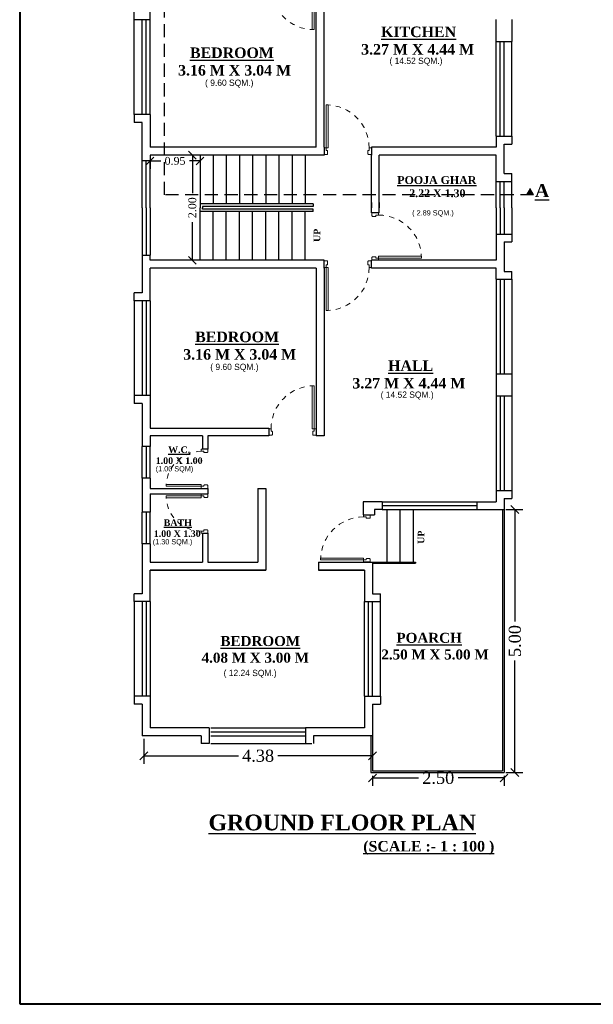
# Model space of a CAD drawing. Header units: metres. Extents: x 1481 to 1844, y -23 to 108.
# Tile 1 of 9: x 1780 to 1791, y -23 to -5. Entities that reach past the tile are written whole.
import ezdxf

# ---------------------------------------------------------------- set-up
doc = ezdxf.new("R2010")
doc.units = ezdxf.units.M
doc.header["$MEASUREMENT"] = 0
for name, pattern in [('CENTER2', [1.125, 0.75, -0.125, 0.125, -0.125]), ('DASHED2', [0.375, 0.25, -0.125]), ('DOT2', [0.125, 0, -0.125])]:
    doc.linetypes.add(name, pattern=pattern)
doc.layers.add('DOORS', color=250, linetype='Continuous', lineweight=15)
doc.layers.add('RAILING', color=1, linetype='Continuous')
doc.layers.add('WALL', color=250, linetype='Continuous')
doc.styles.add('FEROZ', font='times.ttf')
doc.styles.get("Standard").update_dxf_attribs({"font": 'times.ttf', "height": 0.23})
doc.dimstyles.new('Copy of Standard', dxfattribs={"dimtxt": 0.23, "dimasz": 0.15, "dimexe": 0.15, "dimexo": 0.0625, "dimgap": 0.09, "dimtad": 0, "dimzin": 0, "dimdsep": 46, "dimtxsty": 'FEROZ', "dimblk": 'OBLIQUE', "dimcen": 0.09, "dimclrd": 250, "dimclre": 251, "dimclrt": 250, "dimadec": 0, "dimazin": 0, "dimtfac": 1, "dimtix": 1, "dimtofl": 0, "dimtmove": 1, "dimatfit": 3, "dimfxl": 0.18, "dimtolj": 1, "dimtzin": 0, "dimlwe": -1, "dimarcsym": 0})

# ---------------------------------------------------------------- blocks, each defined once
blk = doc.blocks.new('_Oblique')
at = {"color": 0, "linetype": 'ByBlock', "lineweight": -2}
blk.add_line((-0.5, -0.5), (0.5, 0.5), dxfattribs=at)
blk = doc.blocks.new('*D294')
at = {"color": 251, "transparency": 16777216}
for p, q in [((1782.453, -18.235), (1782.453, -18.706)), ((1786.803, -18.235), (1786.803, -18.706))]:
    blk.add_line(p, q, dxfattribs=at)
at = {"color": 250, "lineweight": -2, "transparency": 16777216}
for p, q in [((1782.453, -18.556), (1784.254, -18.556)), ((1786.803, -18.556), (1785.003, -18.556))]:
    blk.add_line(p, q, dxfattribs=at)
at = {"color": 250, "lineweight": -2, "transparency": 16777216, "xscale": 0.15, "yscale": 0.15, "zscale": 0.15}
for p, rotation in [((1782.453, -18.556), 179.9999999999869), ((1786.803, -18.556), 359.9999999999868)]:
    blk.add_blockref('_Oblique', p, dxfattribs=dict(at, rotation=rotation))
at = {"color": 250, "transparency": 16777216, "insert": (1784.628, -18.556), "char_height": 0.23, "attachment_point": 5, "style": 'FEROZ'}
blk.add_mtext('\\A1;4.38', dxfattribs=at)
blk = doc.blocks.new('D2')
at = {"layer": 'DOORS'}
for points in [[(0.066, 0.048), (0.066, -0.003, -0.414214), (0.056, -0.013), (0.04, -0.013), (0.04, -0.063), (0, -0.063), (0, 0.063), (0.05, 0.063, -0.414214)], [(0.684, 0.048), (0.684, -0.003, 0.414214), (0.694, -0.013), (0.71, -0.013), (0.71, -0.063), (0.75, -0.063), (0.75, 0.063), (0.7, 0.063, 0.414214)]]:
    blk.add_lwpolyline(points, format="xyb", close=True, dxfattribs=at)
blk.add_lwpolyline([(0.71, -0.063), (0.674, -0.063), (0.674, -0.732), (0.71, -0.732)], close=True, dxfattribs=at)
at = {"layer": 'DOORS', "linetype": 'DOT2', "ltscale": 0.25}
blk.add_arc((0.71, -0.063), 0.669, 180, 270, dxfattribs=at)
blk = doc.blocks.new('D75')
at = {"layer": 'DOORS', "color": 250, "linetype": 'DOT2', "ltscale": 0.25, "xscale": 100.0000000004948, "yscale": 100.0000000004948, "zscale": 100.0000000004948, "rotation": 180}
blk.add_blockref('D2', (38257.1, 20032.1), dxfattribs=at)
blk = doc.blocks.new('D75 A')
at = {"layer": 'WALL'}
blk.add_blockref('D75', (-38182.1, -20032.1), dxfattribs=at)
blk = doc.blocks.new('D1')
at = {"layer": 'DOORS'}
blk.add_lwpolyline([(-0.86, 0.063), (-0.824, 0.063), (-0.824, 0.882), (-0.86, 0.882)], close=True, dxfattribs=at)
for points in [[(-0.834, -0.048), (-0.834, 0.003, 0.414214), (-0.844, 0.013), (-0.86, 0.013), (-0.86, 0.063), (-0.9, 0.063), (-0.9, -0.063), (-0.85, -0.063, 0.414214)], [(-0.066, -0.048), (-0.066, 0.003, -0.414214), (-0.056, 0.013), (-0.04, 0.013), (-0.04, 0.063), (0, 0.063), (0, -0.063), (-0.05, -0.063, -0.414214)]]:
    blk.add_lwpolyline(points, format="xyb", close=True, dxfattribs=at)
at = {"layer": 'DOORS', "linetype": 'DOT2', "ltscale": 0.25}
blk.add_arc((-0.86, 0.063), 0.819, 0, 90, dxfattribs=at)
blk = doc.blocks.new('D90')
at = {"layer": 'DOORS', "color": 250, "linetype": 'DOT2', "ltscale": 0.25, "xscale": 100.0000000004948, "yscale": 100.0000000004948, "zscale": 100.0000000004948}
blk.add_blockref('D1', (90, 0), dxfattribs=at)
blk = doc.blocks.new('*D297')
at = {"color": 251, "transparency": 16777216}
for p, q in [((1783.461, -7.133), (1783.228, -7.133)), ((1783.461, -9.133), (1783.228, -9.133))]:
    blk.add_line(p, q, dxfattribs=at)
at = {"color": 250, "lineweight": -2, "transparency": 16777216}
for p, q in [((1783.378, -7.133), (1783.378, -7.855)), ((1783.378, -9.133), (1783.378, -8.41))]:
    blk.add_line(p, q, dxfattribs=at)
at = {"color": 250, "lineweight": -2, "transparency": 16777216, "xscale": 0.15, "yscale": 0.15, "zscale": 0.15}
for p, rotation in [((1783.378, -7.133), 90), ((1783.378, -9.133), 270)]:
    blk.add_blockref('_Oblique', p, dxfattribs=dict(at, rotation=rotation))
at = {"color": 250, "transparency": 16777216, "insert": (1783.378, -8.133), "char_height": 0.23, "attachment_point": 5, "rotation": 90, "style": 'FEROZ'}
blk.add_mtext('\\A1;{\\H0.65217x;2.00}', dxfattribs=at)
blk = doc.blocks.new('*D298')
at = {"color": 251, "transparency": 16777216}
for p, q in [((1782.573, -7.195), (1782.573, -7.394)), ((1783.523, -7.195), (1783.523, -7.394))]:
    blk.add_line(p, q, dxfattribs=at)
at = {"color": 250, "lineweight": -2, "transparency": 16777216}
for p, q in [((1782.573, -7.244), (1782.776, -7.244)), ((1783.523, -7.244), (1783.321, -7.244))]:
    blk.add_line(p, q, dxfattribs=at)
at = {"color": 250, "lineweight": -2, "transparency": 16777216, "xscale": 0.15, "yscale": 0.15, "zscale": 0.15, "rotation": 180}
blk.add_blockref('_Oblique', (1782.573, -7.244), dxfattribs=at)
at = {"color": 250, "lineweight": -2, "transparency": 16777216, "xscale": 0.15, "yscale": 0.15, "zscale": 0.15}
blk.add_blockref('_Oblique', (1783.523, -7.244), dxfattribs=at)
at = {"color": 250, "transparency": 16777216, "insert": (1783.048, -7.244), "char_height": 0.23, "attachment_point": 5, "style": 'FEROZ'}
blk.add_mtext('\\A1;{\\H0.65217x;0.95}', dxfattribs=at)
blk = doc.blocks.new('*D295')
at = {"color": 251, "transparency": 16777216}
for p, q in [((1789.336, -13.873), (1789.661, -13.873)), ((1789.336, -18.873), (1789.661, -18.873))]:
    blk.add_line(p, q, dxfattribs=at)
at = {"color": 250, "lineweight": -2, "transparency": 16777216}
for p, q in [((1789.511, -13.873), (1789.511, -16)), ((1789.511, -18.873), (1789.511, -16.746))]:
    blk.add_line(p, q, dxfattribs=at)
at = {"color": 250, "lineweight": -2, "transparency": 16777216, "xscale": 0.15, "yscale": 0.15, "zscale": 0.15}
for p, rotation in [((1789.511, -13.873), 90), ((1789.511, -18.873), 270)]:
    blk.add_blockref('_Oblique', p, dxfattribs=dict(at, rotation=rotation))
at = {"color": 250, "transparency": 16777216, "insert": (1789.511, -16.373), "char_height": 0.23, "attachment_point": 5, "rotation": 90, "style": 'FEROZ'}
blk.add_mtext('\\A1;5.00', dxfattribs=at)
blk = doc.blocks.new('*D296')
at = {"color": 251, "transparency": 16777216}
for p, q in [((1786.803, -18.935), (1786.803, -19.127)), ((1789.303, -18.935), (1789.303, -19.127))]:
    blk.add_line(p, q, dxfattribs=at)
at = {"color": 250, "lineweight": -2, "transparency": 16777216}
for p, q in [((1786.803, -18.977), (1787.676, -18.977)), ((1789.303, -18.977), (1788.431, -18.977))]:
    blk.add_line(p, q, dxfattribs=at)
at = {"color": 250, "lineweight": -2, "transparency": 16777216, "xscale": 0.15, "yscale": 0.15, "zscale": 0.15, "rotation": 180}
blk.add_blockref('_Oblique', (1786.803, -18.977), dxfattribs=at)
at = {"color": 250, "lineweight": -2, "transparency": 16777216, "xscale": 0.15, "yscale": 0.15, "zscale": 0.15}
blk.add_blockref('_Oblique', (1789.303, -18.977), dxfattribs=at)
at = {"color": 250, "transparency": 16777216, "insert": (1788.053, -18.977), "char_height": 0.23, "attachment_point": 5, "style": 'FEROZ'}
blk.add_mtext('\\A1;2.50', dxfattribs=at)

msp = doc.modelspace()

# ---------------------------------------------------------------- hatches: boundary and pattern name
h = msp.add_hatch(color=1)
h.dxf.hatch_style = 1
h.paths.add_polyline_path([(1789.792, -7.766), (1789.867, -7.891), (1789.717, -7.891)])

# ---------------------------------------------------------------- linework, layer by layer
at = {"color": 5, "lineweight": 40, "ltscale": 0.25}
for p, q in [((1780.098, 19.55), (1780.095, -23.274)), ((1780.095, -23.274), (1844.013, -23.281))]:
    msp.add_line(p, q, dxfattribs=at)
at = {"color": 1, "linetype": 'DASHED2'}
for p, q in [((1782.849, -7.891), (1782.849, 2.682)), ((1789.865, -7.891), (1782.849, -7.891))]:
    msp.add_line(p, q, dxfattribs=at)
at = {"lineweight": 30}
for p, q in [((1785.734, -6.983, 0), (1785.734, -3.792, 0)), ((1785.884, -6.983, 0), (1785.884, -3.792, 0)), ((1782.573, -4.563), (1782.573, -3.942)), ((1782.274, -4.563), (1782.274, -4.413)), ((1782.573, -4.563), (1782.274, -4.563)), ((1789.153, -4.973), (1789.153, -4.553)), ((1789.453, -4.553), (1789.453, -4.973)), ((1789.153, -4.973), (1789.453, -4.973)), ((1782.573, -6.363), (1782.273, -6.363)), ((1782.273, -6.363), (1782.273, -6.513)), ((1782.573, -6.363), (1782.573, -6.983)), ((1782.423, -6.513), (1782.273, -6.513)), ((1782.423, -6.983), (1782.423, -6.513)), ((1789.153, -6.773), (1789.453, -6.773)), ((1789.153, -6.773), (1789.153, -6.983)), ((1789.303, -7.483), (1789.303, -6.923)), ((1789.303, -6.923), (1789.453, -6.923)), ((1789.453, -6.773), (1789.453, -6.923)), ((1782.423, -7.233), (1782.423, -6.983)), ((1785.734, -6.983), (1782.573, -6.983)), ((1785.884, -6.983, 0), (1785.884, -7.133, 0)), ((1786.781, -6.983, 0), (1786.781, -7.133, 0)), ((1789.153, -6.983), (1786.781, -6.983)), ((1782.423, -7.233), (1782.573, -7.233)), ((1785.884, -7.133), (1782.573, -7.133)), ((1782.573, -7.133), (1782.573, -7.233)), ((1786.781, -8.233, 0), (1786.781, -7.133, 0)), ((1786.931, -8.233, 0), (1786.931, -7.133, 0)), ((1789.153, -7.133), (1786.931, -7.133)), ((1789.153, -7.633), (1789.153, -7.133)), ((1789.303, -7.483), (1789.453, -7.483)), ((1789.453, -7.633), (1789.453, -7.483)), ((1789.153, -7.633), (1789.453, -7.633)), ((1786.781, -8.033, 0), (1786.781, -8.133, 0)), ((1786.931, -8.033, 0), (1786.931, -8.133, 0)), ((1786.931, -8.233), (1786.781, -8.233)), ((1789.153, -8.633), (1789.153, -9.133)), ((1789.153, -8.633), (1789.453, -8.633)), ((1789.303, -8.783), (1789.303, -9.343)), ((1789.303, -8.783), (1789.453, -8.783)), ((1789.453, -8.633), (1789.453, -8.783)), ((1782.423, -9.033), (1782.573, -9.033)), ((1782.423, -9.033), (1782.423, -9.283)), ((1782.573, -9.133), (1782.573, -9.033)), ((1785.884, -9.133), (1782.573, -9.133)), ((1785.884, -9.283, 0), (1785.884, -9.133, 0)), ((1786.781, -9.283, 0), (1786.781, -9.133, 0)), ((1789.153, -9.133), (1786.781, -9.133)), ((1782.423, -9.283), (1782.423, -9.753)), ((1785.734, -9.283), (1782.573, -9.283)), ((1782.573, -9.903), (1782.573, -9.283)), ((1785.734, -9.283, 0), (1785.734, -12.473, 0)), ((1785.884, -9.283, 0), (1785.884, -12.473, 0)), ((1789.153, -9.283), (1786.781, -9.283)), ((1789.153, -9.493), (1789.153, -9.283)), ((1789.303, -9.343), (1789.453, -9.343)), ((1789.453, -9.493), (1789.453, -9.343)), ((1789.153, -9.493), (1789.453, -9.493)), ((1782.423, -9.753), (1782.273, -9.753)), ((1782.273, -9.903), (1782.273, -9.753)), ((1782.573, -9.903), (1782.273, -9.903)), ((1789.153, -11.293), (1789.453, -11.293)), ((1789.153, -11.293), (1789.153, -11.713)), ((1789.453, -11.293), (1789.453, -11.713)), ((1782.573, -11.703), (1782.274, -11.703)), ((1782.274, -11.703), (1782.274, -11.853)), ((1782.573, -11.703), (1782.573, -12.323)), ((1789.153, -11.713), (1789.453, -11.713)), ((1782.423, -11.853), (1782.274, -11.853)), ((1782.423, -11.853), (1782.423, -12.673)), ((1782.573, -12.323), (1784.834, -12.323)), ((1784.834, -12.323, 0), (1784.834, -12.473, 0)), ((1783.573, -12.473, 0), (1782.573, -12.473)), ((1782.573, -12.473), (1782.573, -12.673)), ((1783.573, -12.473), (1783.573, -12.723)), ((1784.834, -12.473, 0), (1783.673, -12.473, 0)), ((1783.673, -12.473), (1783.673, -12.723)), ((1785.884, -12.473, 0), (1785.734, -12.473, 0)), ((1782.573, -12.673), (1782.423, -12.673)), ((1783.673, -12.723), (1783.573, -12.723)), ((1782.423, -13.273), (1782.423, -13.923)), ((1782.574, -13.273), (1782.423, -13.273)), ((1782.573, -13.273), (1782.573, -13.475)), ((1782.574, -13.475), (1783.673, -13.475)), ((1783.673, -13.475), (1783.673, -13.575)), ((1784.623, -13.473), (1784.773, -13.473)), ((1784.623, -13.473), (1784.623, -14.873)), ((1784.773, -13.473), (1784.773, -15.023)), ((1782.573, -13.575), (1783.673, -13.575)), ((1782.573, -13.575), (1782.573, -13.923)), ((1789.153, -13.513), (1789.153, -13.723)), ((1789.153, -13.513), (1789.453, -13.513)), ((1789.303, -13.663), (1789.303, -13.873)), ((1789.303, -13.663), (1789.453, -13.663)), ((1789.453, -13.513), (1789.453, -13.663)), ((1786.623, -13.723), (1786.623, -13.973)), ((1786.988, -13.723), (1786.623, -13.723)), ((1786.988, -13.723), (1786.988, -13.873)), ((1788.788, -13.723), (1789.153, -13.723)), ((1788.788, -13.723), (1788.788, -13.873)), ((1782.573, -13.923), (1782.423, -13.923)), ((1786.623, -13.973), (1786.838, -13.973)), ((1786.838, -13.873), (1786.838, -13.973)), ((1786.988, -13.873), (1786.838, -13.873)), ((1788.788, -13.873), (1789.303, -13.873)), ((1788.938, -13.873), (1788.938, -13.873)), ((1783.573, -14.323), (1783.673, -14.323)), ((1783.573, -14.323), (1783.573, -14.873)), ((1783.673, -14.323), (1783.673, -14.873)), ((1782.423, -14.523), (1782.423, -15.473)), ((1782.573, -14.523), (1782.423, -14.523)), ((1782.573, -14.523), (1782.573, -14.873)), ((1782.573, -14.873), (1783.573, -14.873)), ((1783.673, -14.873), (1784.623, -14.873)), ((1785.773, -14.873), (1786.803, -14.873)), ((1785.773, -14.873), (1785.773, -15.023)), ((1786.803, -14.873), (1786.803, -15.473)), ((1784.773, -15.023), (1782.573, -15.023)), ((1782.573, -15.023), (1784.773, -15.023)), ((1782.573, -15.623), (1782.573, -15.023)), ((1786.653, -15.023), (1785.773, -15.023)), ((1785.773, -15.023), (1786.653, -15.023)), ((1786.653, -15.023), (1786.653, -15.623)), ((1782.423, -15.473), (1782.273, -15.473)), ((1782.273, -15.623), (1782.273, -15.473)), ((1786.803, -15.473), (1786.953, -15.473)), ((1786.953, -15.623), (1786.953, -15.473)), ((1782.573, -15.623), (1782.273, -15.623)), ((1786.653, -15.623), (1786.953, -15.623)), ((1782.573, -17.423), (1782.274, -17.423)), ((1782.274, -17.423), (1782.274, -17.573)), ((1782.423, -17.573), (1782.274, -17.573)), ((1782.423, -17.573), (1782.423, -18.173)), ((1782.573, -17.423), (1782.573, -18.023)), ((1786.653, -17.423), (1786.953, -17.423)), ((1786.653, -17.423), (1786.653, -18.023)), ((1786.803, -17.573), (1786.803, -18.173)), ((1786.803, -17.573), (1786.953, -17.573)), ((1786.953, -17.423), (1786.953, -17.573)), ((1783.698, -18.023), (1782.573, -18.023)), ((1783.698, -18.023), (1783.698, -18.323)), ((1786.653, -18.023), (1785.528, -18.023)), ((1785.528, -18.023), (1785.528, -18.323)), ((1783.548, -18.173), (1782.423, -18.173)), ((1783.548, -18.173), (1783.548, -18.323)), ((1783.698, -18.323), (1783.548, -18.323)), ((1785.498, -18.323), (1785.648, -18.323)), ((1786.803, -18.173), (1785.678, -18.173)), ((1785.678, -18.173), (1785.678, -18.323))]:
    msp.add_line(p, q, dxfattribs=at)
at = {"color": 250, "lineweight": 25}
for p, q in [((1782.274, -6.363), (1782.274, -4.563)), ((1789.453, -6.773), (1789.453, -4.973)), ((1789.453, -8.133), (1789.453, -7.633)), ((1789.453, -8.133), (1789.453, -8.633)), ((1789.453, -9.493), (1789.453, -11.293)), ((1782.274, -9.903), (1782.274, -11.703)), ((1789.453, -11.713), (1789.453, -13.513)), ((1782.274, -15.623), (1782.274, -17.423)), ((1786.953, -17.423), (1786.953, -15.623)), ((1783.728, -18.323), (1785.528, -18.323))]:
    msp.add_line(p, q, dxfattribs=at)
at = {"color": 5, "lineweight": 25}
for p, q in [((1782.423, -6.363), (1782.423, -4.563)), ((1782.498, -6.363), (1782.498, -4.563)), ((1782.573, -6.363), (1782.573, -4.563)), ((1789.153, -6.773), (1789.153, -4.973)), ((1789.228, -6.773), (1789.228, -4.973)), ((1789.303, -6.773), (1789.303, -4.973)), ((1782.423, -6.363), (1782.423, -5.063)), ((1782.423, -8.133), (1782.423, -7.233)), ((1782.498, -8.133), (1782.498, -7.233)), ((1782.573, -8.133), (1782.573, -7.233)), ((1789.153, -8.133), (1789.153, -7.633)), ((1789.228, -8.133), (1789.228, -7.633)), ((1789.303, -8.133), (1789.303, -7.633)), ((1782.423, -8.133), (1782.423, -9.033)), ((1782.498, -8.133), (1782.498, -9.033)), ((1782.573, -8.133), (1782.573, -9.033)), ((1789.153, -8.133), (1789.153, -8.633)), ((1789.228, -8.133), (1789.228, -8.633)), ((1789.303, -8.133), (1789.303, -8.633)), ((1789.153, -9.493), (1789.153, -11.293)), ((1789.228, -9.493), (1789.228, -11.293)), ((1789.303, -9.493), (1789.303, -11.293)), ((1782.423, -9.903), (1782.423, -11.203)), ((1782.423, -9.903), (1782.423, -11.703)), ((1782.498, -9.903), (1782.498, -11.703)), ((1782.573, -9.903), (1782.573, -11.703)), ((1789.153, -11.713), (1789.153, -13.513)), ((1789.228, -11.713), (1789.228, -13.513)), ((1789.303, -11.713), (1789.303, -13.013)), ((1789.303, -11.713), (1789.303, -13.513)), ((1782.423, -13.273), (1782.423, -12.673)), ((1782.498, -12.674), (1782.498, -13.273)), ((1782.573, -13.273), (1782.573, -12.673)), ((1786.988, -13.723), (1788.788, -13.723)), ((1786.988, -13.798), (1788.788, -13.798)), ((1782.423, -14.523), (1782.423, -13.923)), ((1782.498, -13.924), (1782.498, -14.523)), ((1782.573, -14.523), (1782.573, -13.923)), ((1786.988, -13.873), (1788.788, -13.873)), ((1782.423, -15.623), (1782.423, -16.923)), ((1782.423, -15.623), (1782.423, -17.423)), ((1782.498, -15.623), (1782.498, -17.423)), ((1782.573, -15.623), (1782.573, -17.423)), ((1786.653, -17.423), (1786.653, -15.623)), ((1786.728, -17.423), (1786.728, -15.623)), ((1786.803, -17.423), (1786.803, -15.623)), ((1786.803, -17.423), (1786.803, -16.123)), ((1783.728, -18.023), (1785.528, -18.023)), ((1783.728, -18.098), (1785.528, -18.098)), ((1783.728, -18.173), (1785.028, -18.173)), ((1783.728, -18.173), (1785.528, -18.173))]:
    msp.add_line(p, q, dxfattribs=at)
at = {"ltscale": 0.25}
for p, q in [((1783.523, -7.133), (1783.523, -8.133)), ((1783.773, -7.133), (1783.773, -8.058)), ((1784.023, -7.133), (1784.023, -8.058)), ((1784.273, -7.133), (1784.273, -8.058)), ((1784.523, -7.133), (1784.523, -8.058)), ((1784.773, -7.133), (1784.773, -8.058)), ((1785.023, -7.133), (1785.023, -8.058)), ((1785.273, -7.133), (1785.273, -8.058)), ((1785.523, -7.133), (1785.523, -8.058)), ((1783.523, -9.133), (1783.523, -8.133)), ((1783.773, -9.133), (1783.773, -8.208)), ((1784.023, -9.133), (1784.023, -8.208)), ((1784.273, -9.133), (1784.273, -8.208)), ((1784.523, -9.133), (1784.523, -8.208)), ((1784.773, -9.133), (1784.773, -8.208)), ((1785.023, -9.133), (1785.023, -8.208)), ((1785.273, -9.133), (1785.273, -8.208)), ((1785.523, -9.133), (1785.523, -8.208))]:
    msp.add_line(p, q, dxfattribs=at)
at = {"color": 1}
for p, q in [((1789.867, -7.891), (1789.792, -7.766)), ((1789.273, -13.873), (1789.273, -18.843)), ((1789.303, -13.873), (1789.303, -18.873)), ((1786.773, -18.173), (1786.773, -18.873)), ((1786.803, -18.173), (1786.803, -18.843)), ((1786.773, -18.873), (1789.303, -18.873)), ((1786.803, -18.843), (1789.273, -18.843))]:
    msp.add_line(p, q, dxfattribs=at)
at = {"layer": 'RAILING', "ltscale": 5}
for p, q in [((1785.673, -8.058), (1783.523, -8.058)), ((1783.523, -8.058), (1783.523, -8.133)), ((1783.523, -8.208), (1783.523, -8.133)), ((1785.673, -8.208), (1783.523, -8.208)), ((1785.673, -8.108), (1783.573, -8.108)), ((1783.573, -8.108), (1783.573, -8.133)), ((1783.573, -8.158), (1783.573, -8.133)), ((1785.673, -8.158), (1783.573, -8.158)), ((1785.673, -8.058), (1785.673, -8.108)), ((1785.673, -8.208), (1785.673, -8.158))]:
    msp.add_line(p, q, dxfattribs=at)
at = {"layer": 'WALL', "color": 0, "ltscale": 5}
for p, q in [((1787.073, -13.873), (1787.073, -14.873)), ((1787.323, -13.873), (1787.323, -14.873)), ((1787.573, -13.873), (1787.573, -14.873)), ((1786.803, -14.873), (1787.623, -14.873)), ((1786.803, -14.893), (1787.623, -14.893)), ((1787.623, -14.873), (1787.623, -14.893))]:
    msp.add_line(p, q, dxfattribs=at)

# ---------------------------------------------------------------- block references
at = {"lineweight": 30, "yscale": 0.009969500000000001, "zscale": 0.009969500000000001}
for p, xscale, rotation in [((1783.61, -13.471), 0.009969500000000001, 89.99999999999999), ((1783.61, -13.575), -0.009969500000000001, 90)]:
    msp.add_blockref('D75 A', p, dxfattribs=dict(at, xscale=xscale, rotation=rotation))
at = {"layer": 'WALL', "yscale": 0.009969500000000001, "zscale": 0.009969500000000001}
for p, xscale, rotation in [((1785.731, -3.867, 0), 0.009969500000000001, 180), ((1786.856, -9.13), -0.009969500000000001, 270), ((1785.884, -9.208, 0), -0.009969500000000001, 180), ((1786.696, -14.87), 0.009969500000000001, 89.99999999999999)]:
    msp.add_blockref('D90', p, dxfattribs=dict(at, xscale=xscale, rotation=rotation))
for p, xscale in [((1785.884, -7.058, 0), 0.009969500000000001), ((1785.731, -12.398, 0), -0.009969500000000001)]:
    msp.add_blockref('D90', p, dxfattribs=dict(at, xscale=xscale))

# ---------------------------------------------------------------- texts
at = {"lineweight": 25, "attachment_point": 1}
for s, insert, char_height, width in [('{\\fTimes New Roman|b1|i0|c0|p18;     \\LKITCHEN\\P\\l3.27 M X 4.44 M}', (1786.587, -4.688), 0.2, 2.0937), ('{\\fTimes New Roman|b1|i0|c0|p18;   \\LBEDROOM\\P\\l3.16 M X 3.04 M}', (1783.106, -5.086), 0.2, 2.0937), ('{\\fTimes New Roman|b1|i0|c0|p18;\\H0.75x;\\LPOOJA GHAR\\H1.3333x;\\l\\P\\H0.75x;    2.22 X 1.30}', (1787.274, -7.532), 0.2, 2.00934), ('{\\fTimes New Roman|b1|i0|c0|p18;   \\LBEDROOM\\P\\l3.16 M X 3.04 M}', (1783.204, -10.489), 0.2, 2.0937), ('{\\fTimes New Roman|b1|i0|c0|p18;         \\LHALL\\P\\l3.27 M X 4.44 M}', (1786.42, -11.037), 0.2, 2.0937), ('{\\fTimes New Roman|b1|i0|c0|p18;     \\LW.C.\\P\\l1.00 X 1.00}', (1782.681, -12.672), 0.125, 0.95125), ('{\\fTimes New Roman|b1|i0|c0|p18;    \\LBATH\\P\\l1.00 X 1.30}', (1782.644, -14.06), 0.125, 0.95125), ('{\\fTimes New Roman|b1|i0|c0|p18;     \\LBEDROOM\\P\\l4.08 M X 3.00 M}', (1783.553, -16.278), 0.19, 2.18634), ('{\\fTimes New Roman|b1|i0|c0|p18;    \\LPOARCH\\P\\l2.50 M X 5.00 M}', (1786.97, -16.217), 0.19, 2.18634), ('{\\fTimes New Roman|b1|i0|c0|p18;\\L(SCALE :- 1 : 100 )}', (1786.627, -20.175), 0.2, 2.59008)]:
    msp.add_mtext(s, dxfattribs=dict(at, insert=insert, char_height=char_height, width=width))
at = {"attachment_point": 1, "rotation": 359.9973}
for s, width, insert, char_height in [('{\\fEngravers MT|b0|i0|c0|p18;( 14.52 SQM.)}', 1.30204, (1787.126, -5.279), 0.12), ('{\\fEngravers MT|b0|i0|c0|p18;( 9.60 SQM.)}', 1.30204, (1783.62, -5.696), 0.12), ('{\\fEngravers MT|b0|i0|c0|p18;( 2.89 SQM.)}', 1.04967, (1787.557, -8.18), 0.1), ('{\\fEngravers MT|b0|i0|c0|p18;( 9.60 SQM.)}', 1.30204, (1783.718, -11.1), 0.12), ('{\\fEngravers MT|b0|i0|c0|p18;( 14.52 SQM.)}', 1.30204, (1786.958, -11.628), 0.12), ('{\\fEngravers MT|b0|i0|c0|p18;(1.00 SQM)}', 0.93856, (1782.681, -13.047), 0.1), ('{\\fEngravers MT|b0|i0|c0|p18;(1.30 SQM.)}', 0.93856, (1782.625, -14.435), 0.1), ('{\\fEngravers MT|b0|i0|c0|p18;( 12.24 SQM.)}', 1.56482, (1783.972, -16.92), 0.12)]:
    msp.add_mtext_dynamic_manual_height_columns(s, width=width, gutter_width=36.849, heights=[0.137], dxfattribs=dict(at, insert=insert, char_height=char_height))
at = {"color": 1, "linetype": 'CENTER2', "ltscale": 0.02, "insert": (1789.891, -7.682), "char_height": 0.25, "width": 0.27818, "attachment_point": 1}
msp.add_mtext('{\\fTimes New Roman|b1|i0|c0|p18;\\LA}', dxfattribs=at)
at = {"lineweight": 25, "char_height": 0.125, "width": 0.30628, "attachment_point": 1, "rotation": 90}
for insert in [(1785.684, -8.832), (1787.663, -14.571)]:
    msp.add_mtext('{\\fTimes New Roman|b1|i0|c0|p18; UP}', dxfattribs=dict(at, insert=insert))
at = {"insert": (1783.685, -19.673), "char_height": 0.3, "width": 4.98681, "attachment_point": 1}
msp.add_mtext('{\\fTimes New Roman|b1|i0|c0|p18;\\LGROUND FLOOR PLAN}', dxfattribs=at)

# ---------------------------------------------------------------- dimensions: what is measured, and where the dimension line sits
at = {"color": 1}
for p1, distance, picture, middle in [((1782.573, -7.133), -0.112, '*D298', (1783.048, -7.244)), ((1783.523, -9.133), 0.146, '*D297', (1783.378, -8.133))]:
    dim = msp.add_aligned_dim(p1=p1, p2=(1783.523, -7.133), distance=distance, text='{\\H0.65217x;<>}', dimstyle='Copy of Standard', dxfattribs=at)
    dim.commit()
    dim.dimension.update_dxf_attribs({"geometry": picture, "text_midpoint": middle})
for p1, p2, distance, picture, middle in [((1789.273, -13.873), (1789.273, -18.873), 0.238, '*D295', (1789.511, -16.373)), ((1786.803, -18.873), (1789.303, -18.873), -0.104, '*D296', (1788.053, -18.977))]:
    dim = msp.add_aligned_dim(p1=p1, p2=p2, distance=distance, dimstyle='Copy of Standard', dxfattribs=at)
    dim.commit()
    dim.dimension.update_dxf_attribs({"geometry": picture, "text_midpoint": middle})
dim = msp.add_aligned_dim(p1=(1786.803, -18.173), p2=(1782.453, -18.173), distance=0.383, text='4.38', dimstyle='Copy of Standard')
dim.commit()
dim.dimension.update_dxf_attribs({"geometry": '*D294', "text_midpoint": (1784.628, -18.556)})

doc.saveas('drawing.dxf')
